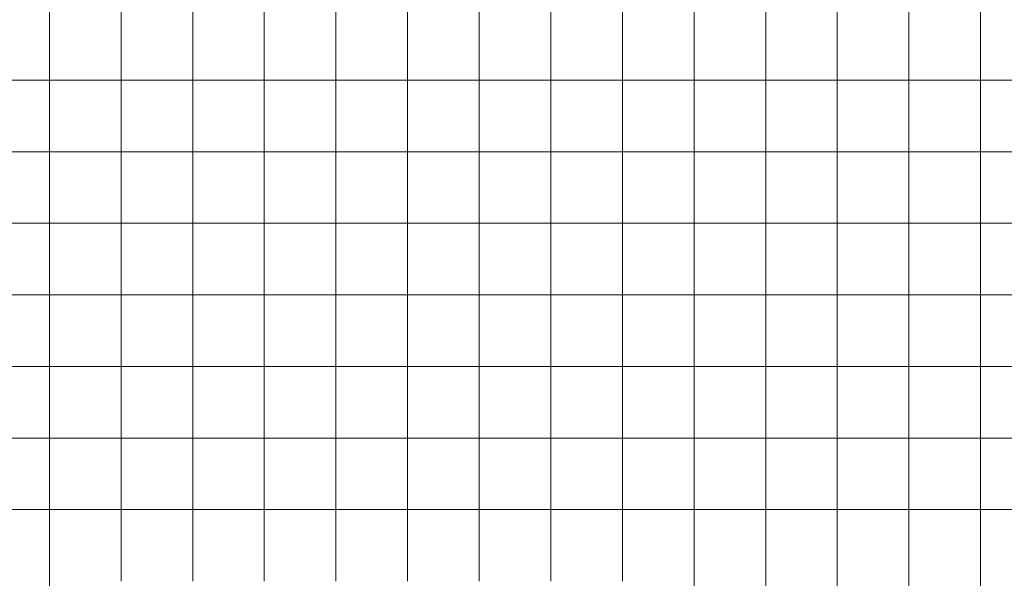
# Model space of a CAD drawing. Extents: x -620 to 3480, y 62 to 1102.
# Tile 44 of 256: x -162 to 3, y 436 to 529. Entities that reach past the tile are written whole.
import ezdxf
from ezdxf.lldxf.tags import DXFTag

# ---------------------------------------------------------------- set-up
doc = ezdxf.new("R2010")
doc.units = 0
doc.layers.get('0').update_dxf_attribs({"lineweight": 13})
doc.layers.add('60- 61 allgemeine Ausstattung- 4 Terrassen', color=7, linetype='Continuous', lineweight=9)
doc.layers.add('70 -71 Achsen- 1 Gebäudeachsen', color=7, linetype='STRICHPUNKT2-A06G9SLK8I', lineweight=18)
tags = doc.linetypes.add('STRICHPUNKT2-A06G9SLK8I', pattern=[12.7, 6.35, -3.175, 0, -3.175]).pattern_tags.tags
tags[10:11] = [DXFTag(74, 4), DXFTag(75, 0), DXFTag(340, '0'), DXFTag(46, 0.0), DXFTag(50, 0.0), DXFTag(44, 0.0), DXFTag(45, 0.0)]
tags[8:9] = [DXFTag(74, 4), DXFTag(75, 0), DXFTag(340, '0'), DXFTag(46, 0.0), DXFTag(50, 0.0), DXFTag(44, 0.0), DXFTag(45, 0.0)]
tags[6:7] = [DXFTag(74, 4), DXFTag(75, 0), DXFTag(340, '0'), DXFTag(46, 0.0), DXFTag(50, 0.0), DXFTag(44, 0.0), DXFTag(45, 0.0)]
tags[4:5] = [DXFTag(74, 4), DXFTag(75, 0), DXFTag(340, '0'), DXFTag(46, 0.0), DXFTag(50, 0.0), DXFTag(44, 0.0), DXFTag(45, 0.0)]

# ---------------------------------------------------------------- blocks, each defined once
blk = doc.blocks.new('Referenz-A06G9SLM8I')
at = {"layer": '60- 61 allgemeine Ausstattung- 4 Terrassen', "color": 0, "lineweight": -2}
for p, q in [((-157.05, 435.3), (-157.05, 588.96)), ((-145.05, 435.3), (-145.05, 588.96)), ((-133.05, 435.3), (-133.05, 588.96)), ((-121.05, 435.3), (-121.05, 588.96)), ((-109.05, 435.3), (-109.05, 588.96)), ((-97.05, 435.3), (-97.05, 588.96)), ((-85.05, 435.3), (-85.05, 588.96)), ((-73.05, 435.3), (-73.05, 588.96)), ((-61.05, 435.3), (-61.05, 588.96)), ((-49.05, 205.5), (-49.05, 588.96)), ((-37.05, 205.5), (-37.05, 588.96)), ((-25.05, 205.5), (-25.05, 588.96)), ((-13.05, 205.5), (-13.05, 588.96)), ((-1.05, 205.5), (-1.05, 588.96)), ((-426, 519.3), (13.4, 519.3)), ((-426, 507.3), (13.4, 507.3)), ((-426, 495.3), (13.4, 495.3)), ((-426, 483.3), (13.4, 483.3)), ((-426, 471.3), (13.4, 471.3)), ((-426, 459.3), (13.4, 459.3)), ((-426, 447.3), (13.4, 447.3))]:
    blk.add_line(p, q, dxfattribs=at)
at = {"layer": '70 -71 Achsen- 1 Gebäudeachsen', "color": 0, "linetype": 'STRICHPUNKT2-A06G9SLK8I', "lineweight": -2, "ltscale": 0.13}
blk.add_line((-157.03, 1075.82), (-157.03, 76.38), dxfattribs=at)

msp = doc.modelspace()

# ---------------------------------------------------------------- block references
at = {"color": 8, "lineweight": 13, "ltscale": 0.13, "true_color": 0x808080}
msp.add_blockref('Referenz-A06G9SLM8I', (0, 0), dxfattribs=at)

doc.saveas('drawing.dxf')
